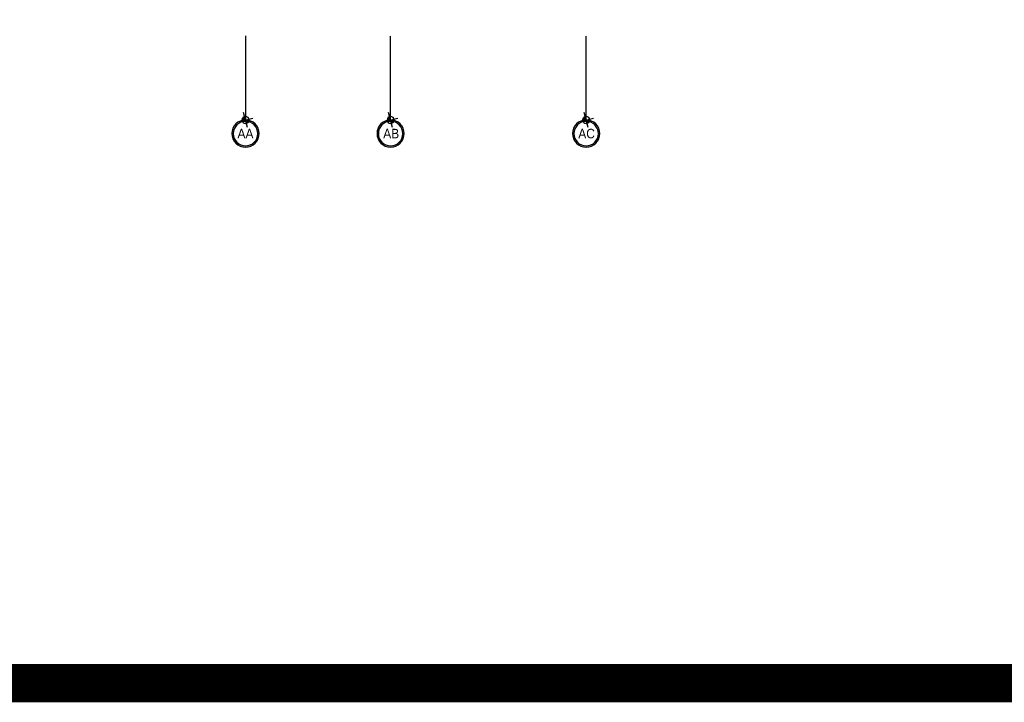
# Model space of a CAD drawing. Header units: inches. Extents: x -281236 to -70395, y 38777 to 102341.
# Tile 234 of 244: x -85500 to -83184, y 46338 to 47943. Entities that reach past the tile are written whole.
import ezdxf
from ezdxf.enums import TextEntityAlignment as Align

# ---------------------------------------------------------------- set-up
doc = ezdxf.new("R2010")
doc.units = ezdxf.units.IN
doc.header["$MEASUREMENT"] = 0
doc.linetypes.add('CENTER', pattern=[2, 1.25, -0.25, 0.25, -0.25])
doc.layers.get('0').update_dxf_attribs({"color": 101})
for name, color, linetype in [('Os-osie glowne', 8, 'CENTER'), ('Os-osie-opis', 8, 'Continuous'), ('Sc-cegla pelna-hatch', 8, 'Continuous')]:
    doc.layers.add(name, color=color, linetype=linetype)
doc.styles.add('dwg_opis duży', font='ARIAL.TTF', dxfattribs={"width": 0.9})

# ---------------------------------------------------------------- blocks, each defined once
blk = doc.blocks.new('_opis_osi_liczbowy')
blk.add_hatch(color=256).paths.add_polyline_path([(32, 32), (32, 28.8, -1), (32, -28.8), (32, -32, 1)])
at = {"layer": 'Defpoints'}
h = blk.add_hatch(color=256, dxfattribs=at)
h.paths.add_polyline_path([(-2.2, -8, 0.414214), (8, -2.2), (0, 0)])
h.paths.add_polyline_path([(-8, 2.2), (0, 0), (2.2, 8, 0.414214)])
for radius in [32, 28.8]:
    blk.add_circle((32, 0), radius)
for p, q in [((17.3, -4.6), (-17.3, 4.6)), ((4.6, 17.3), (-4.6, -17.3))]:
    blk.add_line(p, q, dxfattribs=at)
blk.add_circle((0, 0), 8.32, dxfattribs=at)
at = {"style": 'dwg_opis duży', "width": 0.9}
blk.add_attdef('AXNAMEH', text='', height=22.4, rotation=90, dxfattribs=at).set_placement((32, 0), align=Align.MIDDLE_CENTER)

msp = doc.modelspace()

# ---------------------------------------------------------------- linework, layer by layer
at = {"layer": 'Os-osie glowne'}
msp.add_line((-84969.48, 47905.23), (-84969.27, 47707.15), dxfattribs=at)
for points in [[(-84627.97, 47707.15), (-84627.97, 47905.23)], [(-84167.97, 47707.15), (-84167.97, 47905.23)]]:
    msp.add_lwpolyline(points, dxfattribs=at)
at = {"layer": 'Sc-cegla pelna-hatch', "color": 3, "const_width": 90}
msp.add_lwpolyline([(-109488.02, 50676.26), (-70440.14, 50676.26), (-70440.14, 46382.84), (-109488.02, 46382.84)], close=True, dxfattribs=at)

# ---------------------------------------------------------------- block references
at = {"layer": 'Os-osie-opis'}
ref = msp.add_blockref('_opis_osi_liczbowy', (-84969.27, 47707.15), dxfattribs=dict(at, xscale=-1, rotation=90))
ref.add_attrib('AXNAMEH', 'AA', dxfattribs={"layer": '0', "height": 22.4, "style": 'dwg_opis duży', "width": 0.9}).set_placement((-84969.42, 47675.16), align=Align.MIDDLE_CENTER)
ref = msp.add_blockref('_opis_osi_liczbowy', (-84627.97, 47707.15), dxfattribs=dict(at, xscale=-1, rotation=90))
ref.add_attrib('AXNAMEH', 'AB', dxfattribs={"layer": '0', "height": 22.4, "style": 'dwg_opis duży', "width": 0.9}).set_placement((-84626.62, 47675.16), align=Align.MIDDLE_CENTER)
ref = msp.add_blockref('_opis_osi_liczbowy', (-84167.97, 47707.15), dxfattribs=dict(at, xscale=-1, rotation=90))
ref.add_attrib('AXNAMEH', 'AC', dxfattribs={"layer": '0', "height": 22.4, "style": 'dwg_opis duży', "width": 0.9}).set_placement((-84167.01, 47675.16), align=Align.MIDDLE_CENTER)

doc.saveas('drawing.dxf')
